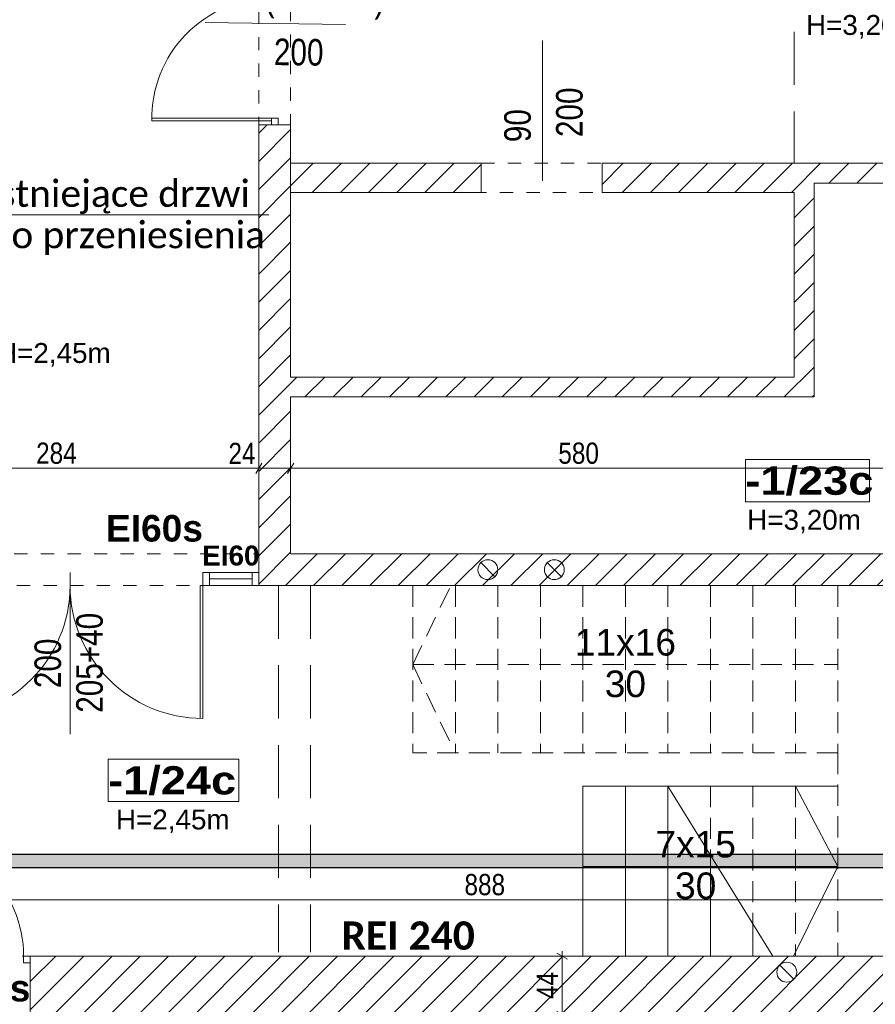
# Model space of a CAD drawing. Header units: centimetres. Extents: x 18292 to 3593338517, y 11794 to 62103.
# Tile 121 of 147: x 1796684656 to 1796685300, y 55784 to 56526. Entities that reach past the tile are written whole.
import ezdxf

# ---------------------------------------------------------------- set-up
doc = ezdxf.new("R2010")
doc.units = ezdxf.units.CM
doc.header["$MEASUREMENT"] = 0
for name, pattern in [('ACAD_ISO02W100', [60, 40, -20]), ('ArcadiaLine4068362267', [23.8125, 15.875, -7.9375]), ('Dashed-002', [20, 10, -10])]:
    doc.linetypes.add(name, pattern=pattern)
for name, color, linetype in [('499-Wymiary i opisy', 7, 'Continuous'), ('500-opisy p.poż', 7, 'Continuous'), ('__PROJEKTOWANE', 7, 'Continuous'), ('MF-NR', 7, 'Continuous'), ('MF_AREA_BLOCK', 7, 'Continuous'), ('MF_KRESKOWANIE', 7, 'Continuous'), ('MF_NR', 7, 'Continuous'), ('MF_OKNA', 7, 'Continuous'), ('MF_OPISY', 7, 'Continuous'), ('MF_przerywana', 7, 'Continuous'), ('MF_SCIANY_KONSTR', 7, 'Continuous'), ('MF_SCIANY_KONSTR istn.', 7, 'Continuous'), ('MF_WIDOK', 7, 'Continuous')]:
    doc.layers.add(name, color=color, linetype=linetype)
doc.styles.add('GENERATED_STYLE_2', font='txt')
doc.styles.add('GENERATED_STYLE_4', font='txt')
doc.styles.add('GENERATED_STYLE_5', font='txt')
doc.styles.add('GENERATED_STYLE_6', font='txt')
doc.styles.add('GENERATED_STYLE_7', font='txt')
doc.styles.add('GENERATED_STYLE_8', font='txt')
doc.dimstyles.new('GENERATED_STYLE__1', dxfattribs={"dimtxt": 16, "dimasz": 6.08, "dimexe": 0.18, "dimexo": 0.0625, "dimgap": 0.09, "dimtad": 1, "dimtih": 1, "dimtoh": 1, "dimdec": 0, "dimzin": 0, "dimdsep": 46, "dimtxsty": 'GENERATED_STYLE_4', "dimblk": 'ARROWHEAD_2', "dimblk1": 'ARROWHEAD_2', "dimblk2": 'ARROWHEAD_2', "dimcen": 0.09, "dimse1": 1, "dimse2": 1, "dimclrd": 7, "dimclre": 7, "dimclrt": 7, "dimadec": 0, "dimazin": 0, "dimtfac": 1, "dimtdec": 4, "dimtmove": 0, "dimatfit": 3, "dimfxl": 0, "dimtolj": 1, "dimtzin": 0, "dimarcsym": 0})
doc.dimstyles.new('GENERATED_STYLE__2', dxfattribs={"dimtxt": 16, "dimasz": 6.08, "dimexe": 0.18, "dimexo": 0.0625, "dimgap": 0.09, "dimtad": 1, "dimtih": 1, "dimtoh": 1, "dimdec": 0, "dimzin": 0, "dimdsep": 46, "dimtxsty": 'GENERATED_STYLE_4', "dimblk": 'ARROWHEAD_2', "dimblk1": 'ARROWHEAD_2', "dimblk2": 'ARROWHEAD_2', "dimcen": 0.09, "dimse1": 1, "dimse2": 1, "dimclrd": 7, "dimclre": 7, "dimclrt": 7, "dimadec": 0, "dimazin": 0, "dimtfac": 1, "dimtdec": 4, "dimtmove": 2, "dimatfit": 3, "dimfxl": 0, "dimtolj": 1, "dimtzin": 0, "dimarcsym": 0})
doc.dimstyles.new('GENERATED_STYLE__4', dxfattribs={"dimtxt": 16, "dimasz": 6.08, "dimexe": 0.18, "dimexo": 0.0625, "dimgap": 0.09, "dimtad": 1, "dimdec": 0, "dimzin": 0, "dimdsep": 46, "dimtxsty": 'GENERATED_STYLE_4', "dimblk": 'ARROWHEAD_2', "dimblk1": 'ARROWHEAD_2', "dimblk2": 'ARROWHEAD_2', "dimcen": 0.09, "dimse1": 1, "dimse2": 1, "dimclrd": 7, "dimclre": 7, "dimclrt": 7, "dimadec": 0, "dimazin": 0, "dimtfac": 1, "dimtdec": 4, "dimtmove": 0, "dimatfit": 3, "dimfxl": 0, "dimtolj": 1, "dimtzin": 0, "dimarcsym": 0})
pattern_1 = [(45, (1801523908.342, 3898003.605), (-10.606601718, 10.606601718), [])]

# ---------------------------------------------------------------- blocks, each defined once
blk = doc.blocks.new('*D602', base_point=(1801523908.34, 3898003.61))
at = {"layer": '499-Wymiary i opisy', "color": 7, "linetype": 'Continuous', "lineweight": 13}
for p, q in [((1796684554.37, 55866.99), (1796684549.75, 55858.99)), ((1796684552.06, 55856.99), (1796684552.06, 55868.99)), ((1796685437.75, 55858.99), (1796685442.37, 55866.99)), ((1796685440.06, 55856.99), (1796685440.06, 55868.99)), ((1796684552.06, 55862.99), (1796685440.06, 55862.99)), ((1796685440.06, 55862.99), (1796685443.97, 55862.99))]:
    blk.add_line(p, q, dxfattribs=at)
at = {"layer": '499-Wymiary i opisy', "color": 7, "lineweight": 13, "char_height": 16, "attachment_point": 7, "style": 'GENERATED_STYLE_4'}
for s, insert in [('\\A1;{\\pql;\\fArial Narrow|b0|i0|c238|p34;24}', (1796684554.37, 55866.19)), ('\\A1;{\\pql;\\fArial Narrow|b0|i0|c238|p34;888}', (1796684990.94, 55866.19))]:
    blk.add_mtext(s, dxfattribs=dict(at, insert=insert))
blk = doc.blocks.new('ARROWHEAD_2')
at = {"color": 0, "linetype": 'Continuous', "lineweight": 0}
for p, q in [((0, 0), (-1, 0)), ((-0.38, -0.66), (0.38, 0.66))]:
    blk.add_line(p, q, dxfattribs=at)
blk = doc.blocks.new('*D615', base_point=(1801523908.34, 3898003.61))
at = {"layer": '499-Wymiary i opisy', "color": 7, "linetype": 'Continuous', "lineweight": 13}
for p, q in [((1796685068.54, 55818.18), (1796685060.54, 55822.8)), ((1796685064.54, 55820.49), (1796685064.54, 55824.41)), ((1796685070.54, 55820.49), (1796685058.54, 55820.49)), ((1796685064.54, 55776.49), (1796685064.54, 55820.49)), ((1796685060.54, 55778.8), (1796685068.54, 55774.18)), ((1796685070.54, 55776.49), (1796685058.54, 55776.49))]:
    blk.add_line(p, q, dxfattribs=at)
at = {"layer": '499-Wymiary i opisy', "color": 7, "lineweight": 13, "insert": (1796685061.34, 55788.25), "char_height": 16, "attachment_point": 7, "rotation": 90, "style": 'GENERATED_STYLE_4'}
blk.add_mtext('\\A1;{\\pql;\\fArial Narrow|b0|i0|c238|p34;44}', dxfattribs=at)
blk = doc.blocks.new('*D630', base_point=(1801523908.34, 3898003.61))
at = {"layer": '499-Wymiary i opisy', "color": 7, "linetype": 'Continuous', "lineweight": 13}
for p, q in [((1796684552.06, 56181.79), (1796684552.06, 56193.79)), ((1796684836.06, 56181.79), (1796684836.06, 56193.79)), ((1796684554.37, 56191.79), (1796684549.75, 56183.79)), ((1796684552.06, 56187.79), (1796684836.06, 56187.79)), ((1796684838.37, 56191.79), (1796684833.75, 56183.79))]:
    blk.add_line(p, q, dxfattribs=at)
at = {"layer": '499-Wymiary i opisy', "color": 7, "lineweight": 13, "char_height": 16, "attachment_point": 7, "style": 'GENERATED_STYLE_4'}
for s, insert in [('\\A1;{\\pql;\\fArial Narrow|b0|i0|c238|p34;284}', (1796684668.46, 56190.99)), ('\\A1;{\\pql;\\fArial Narrow|b0|i0|c238|p34;24}', (1796684813.26, 56190.99))]:
    blk.add_mtext(s, dxfattribs=dict(at, insert=insert))
blk = doc.blocks.new('*D631', base_point=(1801523908.34, 3898003.61))
at = {"layer": '499-Wymiary i opisy', "color": 7, "linetype": 'Continuous', "lineweight": 13}
for p, q in [((1796684836.06, 56181.79), (1796684836.06, 56193.79)), ((1796684860.06, 56181.79), (1796684860.06, 56193.79)), ((1796684838.37, 56191.79), (1796684833.75, 56183.79)), ((1796684836.06, 56187.79), (1796684860.06, 56187.79)), ((1796684862.37, 56191.79), (1796684857.75, 56183.79))]:
    blk.add_line(p, q, dxfattribs=at)
blk = doc.blocks.new('*D632', base_point=(1801523908.34, 3898003.61))
at = {"layer": '499-Wymiary i opisy', "color": 7, "linetype": 'Continuous', "lineweight": 13}
for p, q in [((1796684860.06, 56181.79), (1796684860.06, 56193.79)), ((1796685440.06, 56181.79), (1796685440.06, 56193.79)), ((1796684862.37, 56191.79), (1796684857.75, 56183.79)), ((1796684860.06, 56187.79), (1796685440.06, 56187.79)), ((1796685437.75, 56183.79), (1796685442.37, 56191.79)), ((1796685440.06, 56187.79), (1796685443.97, 56187.79))]:
    blk.add_line(p, q, dxfattribs=at)
at = {"layer": '499-Wymiary i opisy', "color": 7, "lineweight": 13, "insert": (1796685061.57, 56190.99), "char_height": 16, "attachment_point": 7, "style": 'GENERATED_STYLE_4'}
blk.add_mtext('\\A1;{\\pql;\\fArial Narrow|b0|i0|c238|p34;580}', dxfattribs=at)

msp = doc.modelspace()

# ---------------------------------------------------------------- hatches: boundary and pattern name
at = {"layer": '__PROJEKTOWANE', "linetype": 'Continuous', "lineweight": 25}
h = msp.add_hatch(color=230, dxfattribs=at)
h.paths.add_polyline_path([(1796683649.02, 56613.92), (1796683649.02, 54825.65), (1796684125.59, 54825.65), (1796684125.59, 54038.82), (1796684556.51, 54038.82), (1796684556.51, 53475.15), (1796685205.88, 53475.15), (1796685205.88, 54038.82), (1796685545.98, 54038.82), (1796685545.98, 54541.02), (1796685838.17, 54541.02), (1796685838.17, 55897.12), (1796684573.27, 55897.12), (1796684573.27, 56613.92)])
h.paths.add_polyline_path([(1796684566.51, 53485.15), (1796684566.51, 54048.82), (1796684135.59, 54048.82), (1796684135.59, 54835.65), (1796683659.02, 54835.65), (1796683659.02, 56603.92), (1796684563.27, 56603.92), (1796684563.27, 55887.12), (1796685828.17, 55887.12), (1796685828.17, 54551.02), (1796685535.98, 54551.02), (1796685535.98, 54048.82), (1796685195.88, 54048.82), (1796685195.88, 53485.15)], flags=0)
at = {"layer": 'MF_KRESKOWANIE', "linetype": 'Continuous', "lineweight": 13}
h = msp.add_hatch(dxfattribs=at)
h.set_pattern_fill('bloczki_ceramiczne_000c', color=250, style=0, pattern_type=2)
h.set_pattern_definition(pattern_1)
h.paths.add_polyline_path([(1796685440.06, 56099.49), (1796685440.06, 56123.49), (1796685137.06, 56123.49), (1796684860.06, 56123.49), (1796684860.06, 56241.49), (1796685254.06, 56241.49), (1796685254.06, 56402.49), (1796685440.06, 56402.49), (1796685440.06, 56417.49), (1796685239.06, 56417.49), (1796685094.56, 56417.49), (1796685094.56, 56395.49), (1796685239.06, 56395.49), (1796685239.06, 56256.49), (1796684860.06, 56256.49), (1796684860.06, 56446.49), (1796684836.06, 56446.49), (1796684836.06, 56099.49)])
h = msp.add_hatch(dxfattribs=at)
h.set_pattern_fill('bloczki_ceramiczne_000c', color=250, style=0, pattern_type=2)
h.set_pattern_definition(pattern_1)
h.paths.add_polyline_path([(1796684860.06, 56417.49), (1796684860.06, 56395.49), (1796685003.56, 56395.49), (1796685003.56, 56417.49)])
h = msp.add_hatch(dxfattribs=at)
h.set_pattern_fill('bloczki_ceramiczne_000c', color=250, style=0, pattern_type=2)
h.set_pattern_definition(pattern_1)
h.paths.add_polyline_path([(1796683914.06, 54907.49), (1796684214.06, 54907.49), (1796684214.06, 54896.49), (1796684214.06, 54735.49), (1796684214.06, 54106.49), (1796684282.06, 54106.49), (1796684590.06, 54106.49), (1796684590.06, 53966.49), (1796684632.06, 53966.49), (1796684913.74, 53966.49), (1796684913.74, 53894.49), (1796684913.74, 53558.49), (1796685083.74, 53558.49), (1796685083.74, 53894.49), (1796685083.74, 53966.49), (1796685083.74, 54106.49), (1796685459.06, 54106.49), (1796685459.06, 54607.49), (1796685759.06, 54607.49), (1796685759.06, 54660.49), (1796685759.06, 55820.49), (1796685440.06, 55820.49), (1796684664.06, 55820.49), (1796684664.06, 55776.49), (1796684735.06, 55776.49), (1796684735.06, 55556.49), (1796684668.06, 55556.49), (1796684658.06, 55556.49), (1796684658.06, 55514.49), (1796684878.06, 55514.49), (1796684878.06, 55556.49), (1796684777.06, 55556.49), (1796684777.06, 55776.49), (1796685115.06, 55776.49), (1796685115.06, 55556.49), (1796684958.06, 55556.49), (1796684958.06, 55514.49), (1796685157.06, 55514.49), (1796685157.06, 55776.49), (1796685421.06, 55776.49), (1796685721.06, 55776.49), (1796685721.06, 55234.49), (1796685421.06, 55234.49), (1796685157.06, 55234.49), (1796685157.06, 55434.49), (1796685115.06, 55434.49), (1796685115.06, 55393.49), (1796685115.06, 55026.49), (1796685157.06, 55026.49), (1796685157.06, 55192.49), (1796685721.06, 55192.49), (1796685721.06, 54645.49), (1796685457.06, 54645.49), (1796685457.06, 54735.49), (1796685457.06, 54747.49), (1796685157.06, 54747.49), (1796685157.06, 54934.49), (1796685115.06, 54934.49), (1796685115.06, 54747.49), (1796685115.06, 54705.49), (1796685421.06, 54705.49), (1796685421.06, 54144.49), (1796685019.06, 54144.49), (1796685019.06, 54705.49), (1796685023.06, 54705.49), (1796685023.06, 54747.49), (1796684925.06, 54747.49), (1796684925.06, 54705.49), (1796684977.06, 54705.49), (1796684977.06, 54290.49), (1796684952.06, 54290.49), (1796684967.06, 54248.49), (1796684977.06, 54248.49), (1796684977.06, 54144.49), (1796684797.06, 54144.49), (1796684797.06, 54147.49), (1796684755.06, 54147.49), (1796684755.06, 54144.49), (1796684742.06, 54144.49), (1796684742.06, 54106.49), (1796685045.74, 54106.49), (1796685045.74, 54008.49), (1796685045.74, 53894.49), (1796685045.39, 53894.49), (1796685045.39, 53600.49), (1796684955.74, 53600.49), (1796684955.74, 53894.49), (1796684955.74, 53983.49), (1796684930.74, 54008.49), (1796684632.06, 54008.49), (1796684632.06, 54106.49), (1796684682.06, 54106.49), (1796684682.06, 54144.49), (1796684632.06, 54144.49), (1796684632.06, 54159.49), (1796684590.06, 54159.49), (1796684590.06, 54144.49), (1796684252.06, 54144.49), (1796684252.06, 54705.49), (1796684392.06, 54705.49), (1796684392.06, 54747.49), (1796684252.06, 54747.49), (1796684252.06, 54907.49), (1796684516.06, 54907.49), (1796684516.06, 54871.49), (1796684558.06, 54871.49), (1796684558.06, 55099.49), (1796684516.06, 55099.49), (1796684516.06, 54945.49), (1796684262.06, 54945.49), (1796683952.06, 54945.49), (1796683952.06, 55790.1), (1796684414.6, 55790.44), (1796684414.74, 55820.49), (1796683952.06, 55820.49), (1796683928.06, 55782.49), (1796683914.06, 55782.49), (1796683914.06, 54945.49)])

# ---------------------------------------------------------------- linework, layer by layer
at = {"layer": '__PROJEKTOWANE', "color": 150, "linetype": 'Continuous', "lineweight": 13}
msp.add_line((1796684633.75, 56378.62), (1796684843.74, 56378.62), dxfattribs=at)
at = {"layer": '__PROJEKTOWANE', "color": 230, "linetype": 'Continuous', "lineweight": 25, "flags": 128}
for points in [[(1796684556.51, 53475.15), (1796685205.88, 53475.15), (1796685205.88, 54038.82), (1796685545.98, 54038.82), (1796685545.98, 54541.02), (1796685838.17, 54541.02), (1796685838.17, 55897.12), (1796684573.27, 55897.12), (1796684573.27, 56613.92), (1796683649.05, 56613.92), (1796683649.05, 54825.65), (1796684125.59, 54825.65), (1796684125.59, 54038.82), (1796684556.51, 54038.82)], [(1796684566.51, 53485.15), (1796685195.88, 53485.15), (1796685195.88, 54048.82), (1796685535.98, 54048.82), (1796685535.98, 54551.02), (1796685828.17, 54551.02), (1796685828.17, 55887.12), (1796684563.27, 55887.12), (1796684563.27, 56603.92), (1796683659.02, 56603.92), (1796683659.02, 54835.65), (1796684135.59, 54835.65), (1796684135.59, 54048.82), (1796684566.51, 54048.82)]]:
    msp.add_lwpolyline(points, close=True, dxfattribs=at)
at = {"layer": 'MF-NR', "color": 7, "linetype": 'Continuous', "lineweight": 13}
for p, q in [((1796685202.45, 56194.41), (1796685295.79, 56194.41)), ((1796685202.45, 56162.51), (1796685202.45, 56194.41)), ((1796685295.79, 56194.41), (1796685295.79, 56162.51)), ((1796684722.75, 55968.78), (1796684821.09, 55968.78)), ((1796684722.75, 55936.89), (1796684722.75, 55968.78)), ((1796684821.09, 55968.78), (1796684821.09, 55936.89))]:
    msp.add_line(p, q, dxfattribs=at)
at = {"layer": 'MF-NR', "color": 7, "linetype": 'Continuous', "lineweight": 13, "flags": 128}
for points in [[(1796685295.79, 56162.51), (1796685202.45, 56162.51)], [(1796684821.09, 55936.89), (1796684722.75, 55936.89)]]:
    msp.add_lwpolyline(points, dxfattribs=at)
at = {"layer": 'MF_AREA_BLOCK', "color": 7, "linetype": 'Continuous', "lineweight": 13}
for p, q in [((1796685003.25, 56116.8), (1796685013.86, 56106.19)), ((1796685053.25, 56116.8), (1796685063.86, 56106.19)), ((1796685272.06, 55948.49), (1796685080.06, 55948.49)), ((1796685080.06, 55948.49), (1796685080.06, 55820.49)), ((1796685112.06, 55948.49), (1796685112.06, 55820.49)), ((1796685144.06, 55948.49), (1796685144.06, 55820.49)), ((1796685144.06, 55948.49), (1796685223.06, 55820.49)), ((1796685272.06, 55887.99), (1796685240.06, 55948.49)), ((1796685176.06, 55896.65), (1796685176.06, 55820.49)), ((1796685080.06, 55887.99), (1796685272.06, 55887.99)), ((1796685272.06, 55887.99), (1796685238.57, 55820.49)), ((1796685208.06, 55844.8), (1796685208.06, 55820.49)), ((1796685228.25, 55813.8), (1796685238.86, 55803.19))]:
    msp.add_line(p, q, dxfattribs=at)
at = {"layer": 'MF_AREA_BLOCK', "color": 7, "linetype": 'ArcadiaLine4068362267', "lineweight": 13}
for p, q in [((1796684952.06, 56099.49), (1796684952.06, 55973.49)), ((1796684952.06, 56039.99), (1796684980.62, 56099.49)), ((1796684984.06, 56099.49), (1796684984.06, 55973.49)), ((1796685016.06, 56099.49), (1796685016.06, 55973.49)), ((1796685048.06, 56099.49), (1796685048.06, 55973.49)), ((1796685080.06, 56099.49), (1796685080.06, 55973.49)), ((1796685112.06, 56099.49), (1796685112.06, 55973.49)), ((1796685144.06, 56099.49), (1796685144.06, 55973.49)), ((1796685176.06, 56099.49), (1796685176.06, 55973.49)), ((1796685208.06, 56099.49), (1796685208.06, 55973.49)), ((1796685240.06, 56099.49), (1796685240.06, 55973.49)), ((1796685272.06, 56099.49), (1796685272.06, 55973.49)), ((1796684952.06, 56039.99), (1796685272.06, 56039.99)), ((1796684952.06, 56039.99), (1796684982.06, 55977.49)), ((1796685272.06, 55973.49), (1796684952.06, 55973.49)), ((1796685272.06, 55973.49), (1796685272.06, 55820.49)), ((1796685176.06, 55948.49), (1796685176.06, 55820.49)), ((1796685208.06, 55948.49), (1796685208.06, 55820.49)), ((1796685240.06, 55948.49), (1796685240.06, 55820.49))]:
    msp.add_line(p, q, dxfattribs=at)
at = {"layer": 'MF_AREA_BLOCK', "color": 7, "linetype": 'Continuous', "lineweight": 13}
for centre in [(1796685008.56, 56111.49), (1796685058.56, 56111.49), (1796685233.56, 55808.49)]:
    msp.add_circle(centre, 7.5, dxfattribs=at)
at = {"layer": 'MF_OKNA', "color": 7, "linetype": 'Continuous', "lineweight": 13}
for p, q in [((1796684901.44, 56521.93), (1796684795.64, 56523.3)), ((1796685049.6, 56509.99), (1796685049.6, 56404.19)), ((1796684845.56, 56451.49), (1796684755.56, 56451.49)), ((1796684845.56, 56449.49), (1796684755.58, 56449.49)), ((1796684850.56, 56451.49), (1796684845.56, 56451.49)), ((1796684845.56, 56451.49), (1796684845.56, 56446.49)), ((1796684848.06, 56446.49), (1796684850.56, 56446.49)), ((1796684850.56, 56446.49), (1796684850.56, 56451.49)), ((1796684694.06, 56109.49), (1796684694.06, 55987.56)), ((1796684799.06, 56109.49), (1796684794.06, 56109.49)), ((1796684794.06, 56099.49), (1796684794.06, 56109.49)), ((1796684799.06, 56099.49), (1796684799.06, 56109.49)), ((1796684799.06, 56104.49), (1796684831.06, 56104.49)), ((1796684831.06, 56099.49), (1796684831.06, 56109.49)), ((1796684792.06, 56099.49), (1796684792.06, 55999.49)), ((1796684794.06, 56099.49), (1796684792.06, 56099.49)), ((1796684794.06, 56099.49), (1796684794.06, 55999.49)), ((1796684794.06, 56099.49), (1796684799.06, 56099.49)), ((1796684659.06, 55815.49), (1796684659.06, 55820.49)), ((1796684659.06, 55820.49), (1796684664.06, 55820.49)), ((1796684664.06, 55815.49), (1796684659.06, 55815.49)), ((1796684664.06, 55820.49), (1796684664.06, 55815.49))]:
    msp.add_line(p, q, dxfattribs=at)
at = {"layer": 'MF_OKNA', "color": 7, "linetype": 'Continuous', "lineweight": 13, "flags": 128}
msp.add_lwpolyline([(1796684836.06, 56099.49), (1796684836.06, 56109.49), (1796684799.06, 56109.49), (1796684799.06, 56099.49)], close=True, dxfattribs=at)
at = {"layer": 'MF_OKNA', "color": 7, "linetype": 'Continuous', "lineweight": 13}
for centre, radius, start, end in [((1796684845.56, 56451.49), 90, 90, 181.27334), ((1796684594.06, 56099.49), 100, 270, 0), ((1796684794.06, 56099.49), 100, 180, 270), ((1796684569.06, 55820.49), 90, 0, 91.27334)]:
    msp.add_arc(centre, radius, start, end, dxfattribs=at)
at = {"layer": 'MF_przerywana', "color": 7, "linetype": 'ACAD_ISO02W100', "lineweight": 13}
for p, q in [((1796685239.06, 56696.49), (1796685239.06, 56417.49)), ((1796684851.06, 56099.49), (1796684851.06, 55823.49)), ((1796684875.06, 56099.49), (1796684875.06, 55823.49))]:
    msp.add_line(p, q, dxfattribs=at)
at = {"layer": 'MF_przerywana', "color": 7, "linetype": 'Dashed-002', "lineweight": 13, "flags": 128}
for points in [[(1796684860.06, 56446.49), (1796684836.06, 56446.49), (1796684836.06, 56596.49), (1796684860.06, 56596.49)], [(1796685003.56, 56417.49), (1796685094.56, 56417.49), (1796685094.56, 56395.49), (1796685003.56, 56395.49)], [(1796684564.06, 55776.49), (1796684664.06, 55776.49), (1796684664.06, 55820.49), (1796684564.06, 55820.49)]]:
    msp.add_lwpolyline(points, close=True, dxfattribs=at)
at = {"layer": 'MF_SCIANY_KONSTR', "color": 7, "linetype": 'Continuous', "lineweight": 13}
for p, q in [((1796684836.06, 56099.49), (1796684836.06, 56446.49)), ((1796684836.06, 56446.49), (1796684860.06, 56446.49)), ((1796684860.06, 56256.49), (1796684860.06, 56446.49)), ((1796685003.56, 56417.49), (1796684860.06, 56417.49)), ((1796685003.56, 56395.49), (1796685003.56, 56417.49)), ((1796685239.06, 56417.49), (1796685094.56, 56417.49)), ((1796685094.56, 56395.49), (1796685094.56, 56417.49)), ((1796685440.06, 56417.49), (1796685239.06, 56417.49)), ((1796685254.06, 56402.49), (1796685440.06, 56402.49)), ((1796685254.06, 56241.49), (1796685254.06, 56402.49)), ((1796685003.56, 56395.49), (1796684860.06, 56395.49)), ((1796685239.06, 56395.49), (1796685094.56, 56395.49)), ((1796685239.06, 56395.49), (1796685239.06, 56256.49)), ((1796684860.06, 56256.49), (1796685239.06, 56256.49)), ((1796684860.06, 56123.49), (1796684860.06, 56241.49)), ((1796684860.06, 56123.49), (1796684860.06, 56241.49)), ((1796684860.06, 56241.49), (1796685254.06, 56241.49)), ((1796685137.06, 56123.49), (1796684860.06, 56123.49)), ((1796685137.06, 56123.49), (1796685440.06, 56123.49)), ((1796684836.06, 56099.49), (1796685440.06, 56099.49)), ((1796684664.06, 55820.49), (1796685440.06, 55820.49)), ((1796684664.06, 55820.49), (1796684664.06, 55776.49))]:
    msp.add_line(p, q, dxfattribs=at)
at = {"layer": 'MF_SCIANY_KONSTR istn.', "color": 7, "linetype": 'Dashed-002', "lineweight": 13, "flags": 128}
msp.add_lwpolyline([(1796684552.06, 56123.49), (1796684836.06, 56123.49), (1796684836.06, 56099.49), (1796684552.06, 56099.49)], close=True, dxfattribs=at)
at = {"layer": 'MF_WIDOK', "color": 5, "linetype": 'Continuous', "lineweight": 15, "flags": 128}
msp.add_lwpolyline([(1796685202.45, 56194.41), (1796685295.79, 56194.41), (1796685295.79, 56162.51), (1796685202.45, 56162.51)], close=True, dxfattribs=at)

# ---------------------------------------------------------------- texts
at = {"layer": '500-opisy p.poż', "color": 1, "linetype": 'Continuous', "lineweight": 13, "insert": (1796684757.56, 56152.66), "char_height": 20, "attachment_point": 2, "style": 'GENERATED_STYLE_6'}
msp.add_mtext('\\A1;{\\pqc;\\fArial|b1|i0|c238|p38;EI60s}', dxfattribs=at)
at = {"layer": '__PROJEKTOWANE', "color": 150, "linetype": 'Continuous', "lineweight": 13, "insert": (1796684633.49, 56348.47), "char_height": 20, "attachment_point": 7, "line_spacing_factor": 0.933453, "style": 'GENERATED_STYLE_7'}
msp.add_mtext('\\A1;{\\pql;\\fCalibri Light|b0|i0|c238|p34;istniejące drzwi \\P\\pql;\\fCalibri Light|b0|i0|c238|p34;do przeniesienia}', dxfattribs=at)
at = {"layer": '__PROJEKTOWANE', "color": 1, "linetype": 'Continuous', "lineweight": 13}
for s, insert, char_height, attachment_point, style in [('\\A1;{\\pql;\\fCalibri Light|b1|i0|c238|p34;REI 240}', (1796684898.27, 55825.2), 21.2625, 7, 'GENERATED_STYLE_8'), ('\\A1;{\\pqc;\\fArial|b1|i0|c238|p38;EI 240s}', (1796684616.01, 55806.46), 20, 2, 'GENERATED_STYLE_6')]:
    msp.add_mtext(s, dxfattribs=dict(at, insert=insert, char_height=char_height, attachment_point=attachment_point, style=style))
at = {"layer": 'MF_NR', "color": 7, "linetype": 'Continuous', "lineweight": 13, "char_height": 21.2625, "attachment_point": 7, "style": 'GENERATED_STYLE_5'}
for s, insert in [('\\A1;{\\pql;\\fArial Black|b0|i0|c238|p38;-1/23c}', (1796685202.36, 56167.29)), ('\\A1;{\\pql;\\fArial Black|b0|i0|c238|p38;-1/24c}', (1796684722.66, 55941.66))]:
    msp.add_mtext(s, dxfattribs=dict(at, insert=insert))
at = {"layer": 'MF_OKNA', "color": 7, "linetype": 'Continuous', "lineweight": 13, "char_height": 20, "attachment_point": 4, "style": 'GENERATED_STYLE_2'}
for s, insert, rotation in [('\\A1;{\\W0.800000x;\\pql;\\fArial|b0|i0|c238|p38;140(100+40)}', (1796684803.37, 56540.16), 359.25772), ('\\A1;{\\W0.800000x;\\pql;\\fArial|b0|i0|c238|p38;200}', (1796684847.51, 56501.23), 359.25772), ('\\A1;{\\W0.800000x;\\pql;\\fArial|b0|i0|c238|p38;200}', (1796685070.02, 56437.18), 90), ('\\A1;{\\W0.800000x;\\pql;\\fArial|b0|i0|c238|p38;90}', (1796685031, 56433.33), 90), ('\\A1;{\\W0.800000x;\\pql;\\fArial|b0|i0|c238|p38;205+40}', (1796684708.79, 56003.8), 90), ('\\A1;{\\W0.800000x;\\pql;\\fArial|b0|i0|c238|p38;200}', (1796684677.36, 56022.33), 90)]:
    msp.add_mtext(s, dxfattribs=dict(at, insert=insert, rotation=rotation))
at = {"layer": 'MF_OKNA', "color": 7, "linetype": 'Continuous', "lineweight": 13, "insert": (1796684815.06, 56129.64), "char_height": 15, "attachment_point": 2, "style": 'GENERATED_STYLE_6'}
msp.add_mtext('\\A1;{\\pqc;\\fArial|b1|i0|c238|p38;EI60}', dxfattribs=at)
at = {"layer": 'MF_OPISY', "color": 7, "linetype": 'Continuous', "lineweight": 13, "char_height": 15, "attachment_point": 2, "style": 'GENERATED_STYLE_2'}
for s, insert in [('\\A1;{\\pqc;\\fArial|b0|i0|c238|p38;H=3,20m}', (1796685290.8, 56529.06)), ('\\A1;{\\pqc;\\fArial|b0|i0|c238|p38;H=2,45m}', (1796684681.85, 56282.14)), ('\\A1;{\\pqc;\\fArial|b0|i0|c238|p38;H=3,20m}', (1796685246.56, 56156.57)), ('\\A1;{\\pqc;\\fArial|b0|i0|c238|p38;H=2,45m}', (1796684771.37, 55930.95))]:
    msp.add_mtext(s, dxfattribs=dict(at, insert=insert))
at = {"layer": 'MF_OPISY', "color": 7, "linetype": 'Continuous', "lineweight": 13, "char_height": 20, "attachment_point": 2, "line_spacing_factor": 0.938433, "style": 'GENERATED_STYLE_2'}
for s, insert in [('\\A1;{\\pqc;\\fArial|b0|i0|c238|p38;11x16\\P\\pqc;\\fArial|b0|i0|c238|p38;30}', (1796685112.06, 56066.85)), ('\\A1;{\\pqc;\\fArial|b0|i0|c238|p38;7x15\\P\\pqc;\\fArial|b0|i0|c238|p38;30}', (1796685164.97, 55914.85))]:
    msp.add_mtext(s, dxfattribs=dict(at, insert=insert))

# ---------------------------------------------------------------- dimensions: what is measured, and where the dimension line sits
at = {"layer": '499-Wymiary i opisy', "color": 7, "linetype": 'Continuous', "lineweight": 13}
for base, p1, p2, dimstyle, picture, middle in [((1796684836.06, 56187.79), (1796684552.06, 56109.49), (1796684836.06, 56109.49), 'GENERATED_STYLE__1', '*D630', (1796684686.75, 56198.99)), ((1796685440.06, 56187.79), (1796684860.06, 56123.49), (1796685440.06, 56123.49), 'GENERATED_STYLE__2', '*D632', (1796685079.87, 56198.99)), ((1796684860.06, 56187.79), (1796684836.06, 56109.49), (1796684860.06, 56123.49), 'GENERATED_STYLE__1', '*D631', (1796684825.46, 56198.99)), ((1796685440.06, 55862.99), (1796684552.06, 55820.49), (1796685440.06, 55820.49), 'GENERATED_STYLE__1', '*D602', (1796685009.23, 55874.19))]:
    dim = msp.add_linear_dim(base=base, p1=p1, p2=p2, dimstyle=dimstyle, dxfattribs=at)
    dim.commit()
    dim.dimension.update_dxf_attribs({"geometry": picture, "text_midpoint": middle, "dimtype": 160})
dim = msp.add_linear_dim(base=(1796685064.54, 55820.49), p1=(1796685115.06, 55776.49), p2=(1796685080.06, 55820.49), angle=90, dimstyle='GENERATED_STYLE__4', dxfattribs=at)
dim.commit()
dim.dimension.update_dxf_attribs({"geometry": '*D615', "text_midpoint": (1796685053.34, 55800.45), "dimtype": 160, "text_rotation": 90})

doc.saveas('drawing.dxf')
